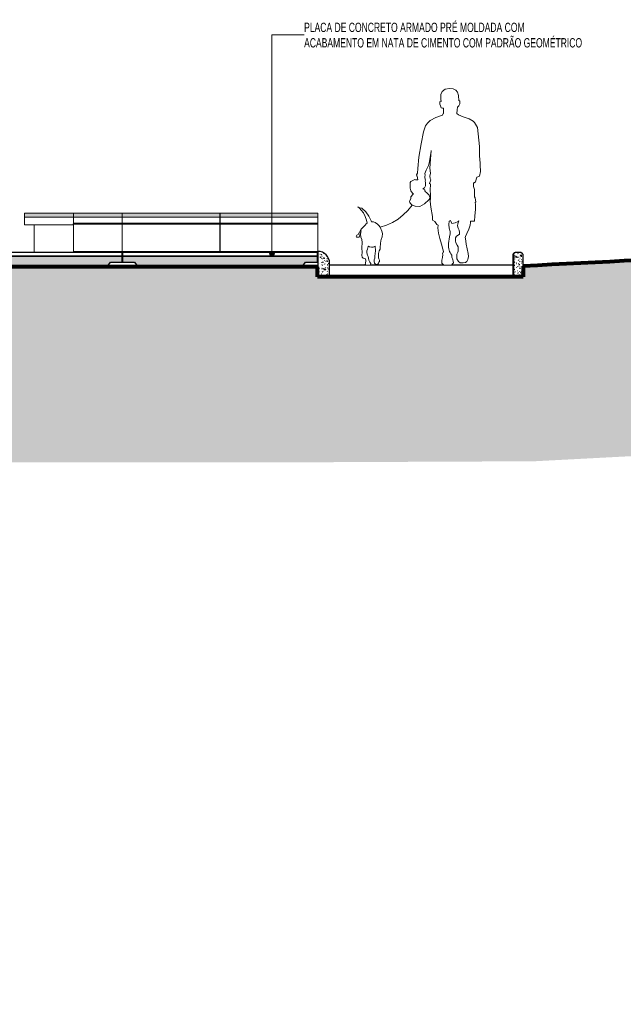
# Model space of a CAD drawing. Header units: millimetres. Extents: x -701667 to -666723, y 144647 to 155262.
# Tile 3 of 4: x -681795 to -675610, y 144647 to 154733. Entities that reach past the tile are written whole.
import ezdxf

# ---------------------------------------------------------------- set-up
doc = ezdxf.new("R2010")
doc.units = ezdxf.units.MM
for name, color, linetype, lineweight in [('A-ANNO-IDEN', 131, 'Continuous', 5), ('A-DETL', 90, 'Continuous', 25), ('A-DETL-GENF', 92, 'Continuous', 5), ('A-FLOR', 192, 'Continuous', 5), ('A-FLOR-PATT', 8, 'Continuous', 25), ('A-GENM', 13, 'Continuous', 15), ('I-FURN', 30, 'Continuous', 15)]:
    doc.layers.add(name, color=color, linetype=linetype, lineweight=lineweight)
doc.styles.add('Swis721 LtCn BT_2', font='swisscl.ttf', dxfattribs={"width": 0.9, "height": 95})
pattern_1 = [(50, (-690763.56, 148115.186), (72.87376, -6.37607), [7.62, -83.82]), (355, (-690763.56, 148115.186), (-14.097, 76.42244), [6.096, -67.056]), (100.451, (-690757.49, 148114.655), (58.77696, 70.04687), [6.476, -71.236]), (46.184, (-690763.56, 148135.51), (108.4314, -16.81745), [11.43, -125.73]), (96.636, (-690754.53, 148134.1), (94.961, 98.9709), [9.714, -106.854]), (351.184, (-690763.56, 148135.51), (94.9623, 98.9702), [9.144, -100.584]), (21, (-690753.4, 148130.426), (60.64565, -40.90654), [7.62, -83.82]), (326, (-690753.4, 148130.426), (24.72083, 73.67493), [6.096, -67.056]), (71.451, (-690748.35, 148127.02), (85.3669, 32.76874), [6.476, -71.236]), (37.5, (-690763.562, 148115.186), (1.235525, 33.822432), [3.353, -62.89, 3.353, -64.719, -67.31]), (37.5, (-690763.562, 148115.186), (1.235525, 33.822432), [-134.315, 3.353, -63.957]), (7.5, (-690763.562, 148115.186), (26.72815, 40.07255), [3.353, -35.458, 3.353, -61.366, -25.654]), (7.5, (-690763.562, 148115.186), (26.72815, 40.07255), [-103.53, 3.353, -22.301]), (327.5, (-690786.22, 148115.186), (54.23632, -2.292117), [3.353, -22.047, 3.353, -75.895, -105.156]), (327.5, (-690786.22, 148115.186), (54.23632, -2.292117), [-104.648, 3.353, -101.803]), (317.5, (-690796.38, 148115.186), (59.25158, 10.17014), [3.353, -29.667, 3.353, -49.276, -74.676]), (317.5, (-690796.38, 148115.186), (59.25158, 10.17014), [-85.649, 3.353, -71.323])]

# ---------------------------------------------------------------- blocks, each defined once
blk = doc.blocks.new('_EST_ PLACA PISO ESTRUTURAL MEIO - _EST_ PLACA PISO ESTRUTURAL MEIO-3577490-TRECHO 3 - CALÇADA')
at = {"layer": 'A-GENM', "lineweight": 5}
h = blk.add_hatch(dxfattribs=at)
h.set_pattern_fill('FP3_20', color=256, style=0, pattern_type=2)
h.set_pattern_definition([(50, (-690763.562, 148115.186), (45.54636, -3.98493), [4.763, -52.388]), (355, (-690763.56, 148115.186), (-8.81056, 47.76465), [3.81, -41.91]), (100.451, (-690759.767, 148114.854), (36.73616, 43.77902), [4.048, -44.523]), (46.184, (-690763.56, 148127.886), (67.76954, -10.5103), [7.144, -78.581]), (96.636, (-690757.915, 148127.01), (59.35035, 61.85702), [6.071, -66.784]), (351.184, (-690763.56, 148127.886), (59.35144, 61.8565), [5.715, -62.865]), (21, (-690757.212, 148124.71), (37.90381, -25.56661), [4.762, -52.387]), (326, (-690757.21, 148124.71), (15.45087, 46.04735), [3.81, -41.91]), (71.451, (-690754.054, 148122.58), (53.35466, 20.47995), [4.048, -44.523]), (37.5, (-690763.562, 148115.186), (0.772385, 21.138372), [1.676, -39.726, 1.676, -40.869, -42.069]), (37.5, (-690763.562, 148115.186), (0.772385, 21.138372), [-83.947, 1.676, -40.392]), (7.5, (-690763.562, 148115.186), (16.704925, 25.04469), [1.676, -22.581, 1.676, -38.773, -16.034]), (7.5, (-690763.562, 148115.186), (16.704925, 25.04469), [-64.707, 1.676, -14.357]), (327.5, (-690777.723, 148115.186), (33.89791, -1.432708), [1.676, -14.199, 1.676, -47.854, -65.722]), (327.5, (-690777.723, 148115.186), (33.89791, -1.432708), [-65.405, 1.676, -64.046]), (317.5, (-690784.073, 148115.186), (37.03242, 6.35617), [1.676, -18.961, 1.676, -31.217, -46.673]), (317.5, (-690784.073, 148115.186), (37.03242, 6.35617), [-53.531, 1.676, -44.996])])
h.paths.add_polyline_path([(-679740, 152200), (-678900, 152200), (-678866, 152250), (-678745, 152250), (-678745, 152310), (-680740, 152310), (-680740, 152250), (-680618, 152250), (-680585, 152200), (-679745, 152200)], flags=0)
at = {"layer": 'A-GENM', "lineweight": 25}
for p, q in [((-680740, 152350), (-680740, 152310)), ((-680740, 152310), (-678745, 152310)), ((-678745, 152310), (-680740, 152310)), ((-680740, 152310), (-680740, 152250)), ((-679740, 152350), (-679745, 152350)), ((-678745, 152310), (-678745, 152350)), ((-678745, 152250), (-678745, 152310)), ((-680740, 152250), (-680618, 152250)), ((-680618, 152250), (-680585, 152200)), ((-678900, 152200), (-678866, 152250)), ((-678866, 152250), (-678745, 152250))]:
    blk.add_line(p, q, dxfattribs=at)
at = {"layer": 'A-GENM'}
for p, q in [((-678745, 152310), (-678745, 152310)), ((-678745, 152310), (-678745, 152310)), ((-678745, 152250), (-678745, 152250))]:
    blk.add_line(p, q, dxfattribs=at)
blk = doc.blocks.new('_EST_ PLACA PISO ESTRUTURAL MEIO - _EST_ PLACA PISO ESTRUTURAL MEIO-V39-TRECHO 3 - CALÇADA')
at = {"layer": 'A-GENM', "lineweight": 5}
h = blk.add_hatch(dxfattribs=at)
h.set_pattern_fill('FP3_21', color=256, style=0, pattern_type=2)
h.set_pattern_definition([(50, (-690763.562, 148115.186), (45.54636, -3.98493), [4.762, -52.387]), (355, (-690763.56, 148115.186), (-8.81056, 47.76465), [3.81, -41.91]), (100.451, (-690759.767, 148114.854), (36.73616, 43.77902), [4.048, -44.523]), (46.184, (-690763.56, 148127.886), (67.76954, -10.5103), [7.144, -78.581]), (96.636, (-690757.915, 148127.01), (59.35035, 61.85702), [6.071, -66.784]), (351.184, (-690763.56, 148127.886), (59.35144, 61.8565), [5.715, -62.865]), (21, (-690757.212, 148124.71), (37.90381, -25.56661), [4.763, -52.388]), (326, (-690757.21, 148124.71), (15.45087, 46.04735), [3.81, -41.91]), (71.451, (-690754.054, 148122.58), (53.35466, 20.47995), [4.048, -44.523]), (37.5, (-690763.562, 148115.186), (0.772385, 21.138372), [1.676, -39.726, 1.676, -40.869, -42.069]), (37.5, (-690763.562, 148115.186), (0.772385, 21.138372), [-83.947, 1.676, -40.392]), (7.5, (-690763.562, 148115.186), (16.704925, 25.04469), [1.676, -22.581, 1.676, -38.773, -16.034]), (7.5, (-690763.562, 148115.186), (16.704925, 25.04469), [-64.706, 1.676, -14.357]), (327.5, (-690777.723, 148115.186), (33.89791, -1.432708), [1.676, -14.199, 1.676, -47.854, -65.722]), (327.5, (-690777.723, 148115.186), (33.89791, -1.432708), [-65.405, 1.676, -64.046]), (317.5, (-690784.073, 148115.186), (37.03242, 6.35617), [1.676, -18.961, 1.676, -31.217, -46.673]), (317.5, (-690784.073, 148115.186), (37.03242, 6.35617), [-53.531, 1.676, -44.996])])
h.paths.add_polyline_path([(-681983, 152200), (-680900, 152200), (-680866, 152250), (-680745, 152250), (-680745, 152310), (-682740, 152310), (-682740, 152250), (-682616, 152250), (-682616, 152247), (-682585, 152200), (-682517, 152200)], flags=0)
at = {"layer": 'A-GENM', "lineweight": 25}
for p, q in [((-681245, 152350), (-682740, 152350)), ((-682740, 152350), (-682740, 152310)), ((-682740, 152310), (-680745, 152310)), ((-680745, 152310), (-682740, 152310)), ((-682740, 152310), (-682740, 152250)), ((-680745, 152310), (-680745, 152350)), ((-680745, 152250), (-680745, 152310)), ((-682740, 152250), (-682618, 152250)), ((-682618, 152250), (-682585, 152200)), ((-680900, 152200), (-680866, 152250)), ((-680866, 152250), (-680745, 152250))]:
    blk.add_line(p, q, dxfattribs=at)
at = {"layer": 'A-GENM'}
for p, q in [((-680745, 152310), (-680745, 152310)), ((-680745, 152310), (-680745, 152310)), ((-680745, 152250), (-680745, 152250))]:
    blk.add_line(p, q, dxfattribs=at)
blk = doc.blocks.new('_URB_ BANCO PRAÇA - _URB_ BANCO PRAÇA-4220706-TRECHO 3 - CALÇADA')
at = {"layer": 'I-FURN'}
for points in [[(-680745, 152710), (-679745, 152710), (-679745, 152750), (-680745, 152750), (-680745, 152713)], [(-679745, 152710), (-679745, 152710), (-679745, 152713)]]:
    blk.add_hatch(color=256, dxfattribs=at).paths.add_polyline_path(points, flags=0)
for p, q in [((-680745, 152710), (-680745, 152750)), ((-680745, 152750), (-679745, 152750)), ((-680745, 152650), (-680745, 152710)), ((-680745, 152710), (-679745, 152710)), ((-680745, 152710), (-679745, 152710)), ((-679745, 152750), (-679745, 152750)), ((-679745, 152750), (-679745, 152710)), ((-679745, 152710), (-679745, 152750)), ((-679745, 152710), (-679745, 152710)), ((-679745, 152710), (-679745, 152650)), ((-679745, 152650), (-679745, 152710)), ((-679745, 152710), (-679745, 152710)), ((-680745, 152650), (-679745, 152650)), ((-680745, 152650), (-679745, 152650)), ((-679745, 152640), (-680745, 152640)), ((-679745, 152650), (-679745, 152650)), ((-679745, 152650), (-679745, 152350)), ((-679745, 152650), (-679745, 152640)), ((-679745, 152631), (-679745, 152650)), ((-679745, 152640), (-679745, 152640)), ((-679745, 152640), (-679745, 152360)), ((-679745, 152631), (-679745, 152631)), ((-679745, 152360), (-680745, 152360)), ((-679745, 152350), (-680745, 152350)), ((-679745, 152360), (-679745, 152360)), ((-679745, 152360), (-679745, 152350))]:
    blk.add_line(p, q, dxfattribs=at)
blk = doc.blocks.new('_URB_ BANCO PRAÇA - _URB_ BANCO PRAÇA-4220705-TRECHO 3 - CALÇADA')
at = {"layer": 'I-FURN'}
for points in [[(-681245, 152710), (-681245, 152750), (-681745, 152750), (-681745, 152710), (-681251, 152710)], [(-681245, 152710), (-680745, 152710), (-680745, 152750), (-681245, 152750), (-681245, 152710)]]:
    blk.add_hatch(color=256, dxfattribs=at).paths.add_polyline_path(points, flags=0)
for p, q in [((-681745, 152710), (-681745, 152750)), ((-681745, 152750), (-681245, 152750)), ((-681745, 152631), (-681745, 152710)), ((-681745, 152710), (-681245, 152710)), ((-681245, 152710), (-681745, 152710)), ((-681245, 152750), (-680745, 152750)), ((-681245, 152750), (-681245, 152710)), ((-681245, 152710), (-680745, 152710)), ((-681245, 152710), (-681245, 152650)), ((-681245, 152710), (-680745, 152710)), ((-680745, 152750), (-680745, 152710)), ((-680745, 152710), (-680745, 152650)), ((-681251, 152631), (-681745, 152631)), ((-681645, 152350), (-681645, 152631)), ((-681245, 152650), (-681251, 152631)), ((-681251, 152631), (-681245, 152631)), ((-681245, 152640), (-681245, 152650)), ((-681245, 152650), (-680745, 152650)), ((-681245, 152650), (-680745, 152650)), ((-681245, 152650), (-681245, 152650)), ((-681245, 152360), (-681245, 152640)), ((-680745, 152640), (-681245, 152640)), ((-680745, 152650), (-680745, 152640)), ((-680745, 152640), (-680745, 152360)), ((-681245, 152350), (-681245, 152360)), ((-680745, 152360), (-681245, 152360)), ((-680745, 152350), (-681245, 152350)), ((-680745, 152360), (-680745, 152350))]:
    blk.add_line(p, q, dxfattribs=at)
blk = doc.blocks.new('_URB_ BANCO PRAÇA - _URB_ BANCO PRAÇA-4220708-TRECHO 3 - CALÇADA')
at = {"layer": 'I-FURN'}
for points in [[(-679740, 152710), (-678740, 152710), (-678740, 152750), (-679740, 152750), (-679740, 152710)], [(-678740, 152710), (-678740, 152710), (-678740, 152710)]]:
    blk.add_hatch(color=256, dxfattribs=at).paths.add_polyline_path(points, flags=0)
for p, q in [((-679740, 152710), (-679740, 152750)), ((-679740, 152750), (-678740, 152750)), ((-679740, 152650), (-679740, 152710)), ((-679740, 152710), (-678740, 152710)), ((-679740, 152710), (-678740, 152710)), ((-678740, 152750), (-678740, 152750)), ((-678740, 152750), (-678740, 152710)), ((-678740, 152710), (-678740, 152750)), ((-678740, 152710), (-678740, 152710)), ((-678740, 152710), (-678740, 152650)), ((-678740, 152650), (-678740, 152710)), ((-678740, 152710), (-678740, 152710)), ((-679740, 152640), (-679740, 152650)), ((-679740, 152650), (-678740, 152650)), ((-679740, 152650), (-678740, 152650)), ((-679740, 152360), (-679740, 152640)), ((-678740, 152640), (-679740, 152640)), ((-678740, 152650), (-678740, 152650)), ((-678740, 152650), (-678740, 152360)), ((-678740, 152650), (-678740, 152640)), ((-678740, 152631), (-678740, 152650)), ((-678740, 152650), (-678740, 152650)), ((-678740, 152640), (-678740, 152640)), ((-678740, 152640), (-678740, 152360)), ((-678740, 152631), (-678740, 152631)), ((-679740, 152350), (-679740, 152360)), ((-678740, 152360), (-679740, 152360)), ((-678740, 152350), (-679740, 152350))]:
    blk.add_line(p, q, dxfattribs=at)
blk = doc.blocks.new('MEIO FIO - MEIO FIO-3929984-TRECHO 3 - CALÇADA')
at = {"layer": 'A-FLOR-PATT', "lineweight": 5}
h = blk.add_hatch(dxfattribs=at)
h.set_pattern_fill('FP3_19', color=256, style=0, pattern_type=2)
h.set_pattern_definition(pattern_1)
h.paths.add_polyline_path([(-676737, 152110), (-676638, 152110), (-676638, 152207), (-676637, 152207), (-676637, 152320), (-676638, 152327), (-676640, 152333), (-676644, 152339), (-676649, 152343), (-676654, 152347), (-676661, 152349), (-676667, 152350), (-676709, 152350), (-676714, 152349), (-676720, 152347), (-676726, 152343), (-676731, 152339), (-676734, 152333), (-676737, 152327), (-676737, 152320), (-676737, 152259)], flags=0)
at = {"layer": 'A-FLOR'}
for p, q in [((-676743, 152320), (-676743, 152110)), ((-676707, 152350), (-676713, 152350))]:
    blk.add_line(p, q, dxfattribs=at)
at = {"layer": 'A-FLOR', "lineweight": 25}
for p, q in [((-676737, 152320), (-676737, 152110)), ((-676667, 152350), (-676707, 152350)), ((-676637, 152207), (-676637, 152320)), ((-676737, 152110), (-676638, 152110))]:
    blk.add_line(p, q, dxfattribs=at)
at = {"layer": 'A-FLOR', "flags": 128}
blk.add_lwpolyline([(-676743, 152320), (-676743, 152321), (-676743, 152322), (-676743, 152324), (-676743, 152325), (-676742, 152326), (-676742, 152327), (-676742, 152328), (-676741, 152329), (-676741, 152331), (-676741, 152332), (-676740, 152333), (-676740, 152334), (-676739, 152335), (-676738, 152336), (-676738, 152337), (-676737, 152338), (-676736, 152339), (-676736, 152340), (-676735, 152341), (-676734, 152342), (-676733, 152342), (-676732, 152343), (-676731, 152344), (-676730, 152345), (-676729, 152345), (-676728, 152346), (-676727, 152346), (-676726, 152347), (-676725, 152348), (-676724, 152348), (-676723, 152348), (-676722, 152349), (-676720, 152349), (-676719, 152349), (-676718, 152350), (-676717, 152350), (-676716, 152350), (-676715, 152350), (-676713, 152350), (-676713, 152350)], dxfattribs=at)
at = {"layer": 'A-FLOR', "lineweight": 25}
for points in [[(-676707, 152350), (-676710, 152350), (-676714, 152349), (-676720, 152347), (-676726, 152344), (-676732, 152338), (-676735, 152332), (-676737, 152325), (-676737, 152322), (-676737, 152320)], [(-676637, 152320), (-676637, 152322), (-676638, 152327), (-676640, 152333), (-676644, 152339), (-676649, 152344), (-676656, 152348), (-676662, 152350), (-676666, 152350), (-676667, 152350)]]:
    blk.add_open_spline(points, degree=3, knots=[0, 0, 0, 0, 0.142857, 0.285714, 0.428571, 0.571429, 0.785714, 0.892857, 1, 1, 1, 1], dxfattribs=at)
blk = doc.blocks.new('_HUM_ FIGURAS HUMANAS - mann_hund-3635075-TRECHO 3 - CALÇADA')
at = {"layer": 'A-DETL-GENF'}
for p, q in [((-677435, 154020), (-677465, 153998)), ((-677391, 154028), (-677435, 154020)), ((-677355, 154025), (-677391, 154028)), ((-677327, 154010), (-677355, 154025)), ((-677479, 153968), (-677481, 153920)), ((-677481, 153920), (-677476, 153895)), ((-677465, 153998), (-677479, 153968)), ((-677309, 153990), (-677327, 154010)), ((-677300, 153955), (-677309, 153990)), ((-677297, 153902), (-677300, 153955)), ((-677486, 153897), (-677490, 153890)), ((-677490, 153890), (-677489, 153868)), ((-677489, 153868), (-677482, 153851)), ((-677476, 153895), (-677486, 153897)), ((-677482, 153851), (-677475, 153832)), ((-677475, 153832), (-677464, 153827)), ((-677464, 153827), (-677454, 153826)), ((-677454, 153826), (-677452, 153786)), ((-677315, 153773), (-677312, 153811)), ((-677312, 153811), (-677308, 153836)), ((-677308, 153836), (-677303, 153844)), ((-677303, 153844), (-677295, 153851)), ((-677291, 153904), (-677297, 153902)), ((-677295, 153851), (-677287, 153873)), ((-677285, 153901), (-677291, 153904)), ((-677287, 153873), (-677284, 153891)), ((-677284, 153891), (-677285, 153901)), ((-677532, 153730), (-677591, 153699)), ((-677462, 153755), (-677532, 153730)), ((-677457, 153772), (-677462, 153755)), ((-677453, 153772), (-677457, 153772)), ((-677452, 153786), (-677453, 153772)), ((-677299, 153759), (-677315, 153773)), ((-677275, 153749), (-677299, 153759)), ((-677251, 153738), (-677275, 153749)), ((-677190, 153717), (-677251, 153738)), ((-677148, 153695), (-677190, 153717)), ((-677636, 153645), (-677657, 153583)), ((-677618, 153673), (-677636, 153645)), ((-677591, 153699), (-677618, 153673)), ((-677139, 153685), (-677148, 153695)), ((-677135, 153680), (-677139, 153685)), ((-677106, 153630), (-677135, 153680)), ((-677085, 153435), (-677106, 153630)), ((-677657, 153583), (-677681, 153463)), ((-677681, 153463), (-677706, 153326)), ((-677084, 153339), (-677085, 153435)), ((-677706, 153326), (-677715, 153208)), ((-677596, 153281), (-677589, 153324)), ((-677589, 153324), (-677579, 153388)), ((-677578, 153394), (-677585, 153305)), ((-677579, 153388), (-677578, 153394)), ((-677077, 153264), (-677084, 153339)), ((-677715, 153208), (-677720, 153162)), ((-677630, 153193), (-677608, 153238)), ((-677608, 153238), (-677596, 153281)), ((-677585, 153305), (-677592, 153211)), ((-677592, 153211), (-677587, 153162)), ((-677076, 153244), (-677077, 153264)), ((-677074, 153179), (-677076, 153244)), ((-677720, 153162), (-677731, 153143)), ((-677731, 153143), (-677726, 153133)), ((-677726, 153133), (-677723, 153130)), ((-677723, 153130), (-677717, 153092)), ((-677645, 153159), (-677630, 153193)), ((-677641, 153139), (-677645, 153159)), ((-677645, 153112), (-677643, 153127)), ((-677637, 153091), (-677645, 153112)), ((-677643, 153127), (-677641, 153139)), ((-677587, 153162), (-677593, 153130)), ((-677593, 153130), (-677588, 153105)), ((-677588, 153105), (-677583, 153092)), ((-677126, 153073), (-677114, 153111)), ((-677114, 153111), (-677111, 153119)), ((-677111, 153119), (-677084, 153131)), ((-677084, 153131), (-677074, 153179)), ((-677786, 153076), (-677794, 153064)), ((-677794, 153064), (-677794, 153008)), ((-677794, 153008), (-677788, 152980)), ((-677773, 153083), (-677786, 153076)), ((-677748, 153097), (-677773, 153083)), ((-677740, 153092), (-677748, 153097)), ((-677717, 153092), (-677740, 153092)), ((-677664, 153000), (-677647, 153010)), ((-677647, 153010), (-677637, 153033)), ((-677642, 153084), (-677637, 153091)), ((-677638, 153063), (-677642, 153084)), ((-677637, 153033), (-677638, 153063)), ((-677583, 153092), (-677595, 153056)), ((-677595, 153056), (-677585, 153048)), ((-677585, 153048), (-677588, 152986)), ((-677146, 153041), (-677145, 153063)), ((-677144, 153024), (-677146, 153041)), ((-677145, 153063), (-677137, 153063)), ((-677136, 152993), (-677144, 153024)), ((-677137, 153063), (-677126, 153073)), ((-677788, 152980), (-677770, 152955)), ((-677766, 152941), (-677788, 152917)), ((-677788, 152917), (-677788, 152897)), ((-677770, 152955), (-677761, 152946)), ((-677761, 152946), (-677766, 152941)), ((-677643, 152990), (-677664, 153000)), ((-677645, 152980), (-677643, 152990)), ((-677636, 152971), (-677645, 152980)), ((-677626, 152962), (-677636, 152971)), ((-677598, 152935), (-677626, 152962)), ((-677604, 152888), (-677589, 152906)), ((-677589, 152906), (-677598, 152935)), ((-677586, 152904), (-677591, 152874)), ((-677588, 152986), (-677587, 152939)), ((-677587, 152939), (-677586, 152904)), ((-677135, 152919), (-677136, 152993)), ((-677127, 152907), (-677135, 152919)), ((-677122, 152864), (-677127, 152907)), ((-678311, 152806), (-678330, 152816)), ((-678330, 152816), (-678315, 152801)), ((-678288, 152801), (-678311, 152806)), ((-677817, 152780), (-677774, 152832)), ((-677788, 152897), (-677801, 152874)), ((-677801, 152874), (-677797, 152862)), ((-677797, 152862), (-677792, 152850)), ((-677792, 152850), (-677774, 152832)), ((-677774, 152832), (-677743, 152824)), ((-677743, 152824), (-677696, 152819)), ((-677696, 152819), (-677648, 152847)), ((-677648, 152847), (-677604, 152888)), ((-677591, 152874), (-677582, 152813)), ((-677582, 152813), (-677565, 152716)), ((-677125, 152836), (-677129, 152864)), ((-677129, 152864), (-677122, 152864)), ((-677124, 152790), (-677125, 152836)), ((-678315, 152801), (-678295, 152782)), ((-678295, 152782), (-678274, 152755)), ((-678250, 152766), (-678288, 152801)), ((-678274, 152755), (-678255, 152718)), ((-678255, 152718), (-678240, 152678)), ((-678217, 152719), (-678250, 152766)), ((-678194, 152672), (-678217, 152719)), ((-677918, 152691), (-677865, 152733)), ((-677865, 152733), (-677817, 152780)), ((-677565, 152716), (-677567, 152681)), ((-677136, 152669), (-677133, 152724)), ((-677133, 152724), (-677124, 152790)), ((-678257, 152629), (-678296, 152587)), ((-678245, 152641), (-678257, 152629)), ((-678235, 152649), (-678245, 152641)), ((-678240, 152678), (-678235, 152649)), ((-678190, 152664), (-678194, 152672)), ((-678186, 152664), (-678190, 152664)), ((-678169, 152662), (-678186, 152664)), ((-678152, 152655), (-678169, 152662)), ((-678130, 152639), (-678152, 152655)), ((-678116, 152625), (-678130, 152639)), ((-678102, 152608), (-678116, 152625)), ((-678102, 152608), (-678038, 152629)), ((-678083, 152567), (-678102, 152608)), ((-678038, 152629), (-677976, 152656)), ((-677976, 152656), (-677918, 152691)), ((-677567, 152681), (-677542, 152666)), ((-677542, 152666), (-677522, 152634)), ((-677522, 152634), (-677506, 152630)), ((-677506, 152630), (-677510, 152600)), ((-677510, 152600), (-677505, 152545)), ((-677399, 152634), (-677396, 152668)), ((-677394, 152599), (-677399, 152634)), ((-677396, 152668), (-677380, 152676)), ((-677386, 152562), (-677394, 152599)), ((-677380, 152676), (-677371, 152653)), ((-677371, 152653), (-677369, 152646)), ((-677369, 152646), (-677334, 152653)), ((-677334, 152653), (-677302, 152667)), ((-677305, 152643), (-677308, 152621)), ((-677308, 152621), (-677304, 152599)), ((-677297, 152672), (-677305, 152643)), ((-677304, 152599), (-677293, 152577)), ((-677302, 152667), (-677297, 152672)), ((-677193, 152587), (-677181, 152627)), ((-677181, 152627), (-677177, 152657)), ((-677177, 152657), (-677177, 152668)), ((-677177, 152668), (-677168, 152668)), ((-677168, 152668), (-677152, 152668)), ((-677152, 152668), (-677136, 152669)), ((-678339, 152527), (-678348, 152513)), ((-678348, 152513), (-678344, 152504)), ((-678344, 152504), (-678329, 152505)), ((-678326, 152534), (-678339, 152527)), ((-678329, 152505), (-678317, 152506)), ((-678296, 152587), (-678326, 152534)), ((-678317, 152506), (-678307, 152541)), ((-678307, 152541), (-678298, 152573)), ((-678298, 152573), (-678302, 152535)), ((-678302, 152535), (-678299, 152504)), ((-678299, 152504), (-678289, 152482)), ((-678091, 152480), (-678081, 152509)), ((-678078, 152542), (-678083, 152567)), ((-678081, 152509), (-678078, 152542)), ((-677505, 152545), (-677492, 152492)), ((-677400, 152441), (-677391, 152508)), ((-677391, 152508), (-677385, 152539)), ((-677385, 152539), (-677386, 152562)), ((-677320, 152515), (-677330, 152497)), ((-677292, 152532), (-677320, 152515)), ((-677293, 152577), (-677289, 152554)), ((-677289, 152534), (-677292, 152532)), ((-677289, 152554), (-677289, 152534)), ((-677231, 152502), (-677228, 152514)), ((-677228, 152491), (-677231, 152502)), ((-677228, 152514), (-677213, 152542)), ((-677213, 152542), (-677193, 152587)), ((-678289, 152482), (-678285, 152451)), ((-678285, 152451), (-678288, 152397)), ((-678231, 152384), (-678226, 152409)), ((-678226, 152409), (-678221, 152413)), ((-678221, 152413), (-678210, 152405)), ((-678210, 152405), (-678192, 152402)), ((-678192, 152402), (-678174, 152404)), ((-678174, 152404), (-678152, 152414)), ((-678152, 152414), (-678151, 152364)), ((-678103, 152384), (-678100, 152401)), ((-678100, 152401), (-678097, 152440)), ((-678097, 152440), (-678096, 152468)), ((-678096, 152468), (-678091, 152480)), ((-677492, 152492), (-677473, 152434)), ((-677473, 152434), (-677460, 152382)), ((-677400, 152402), (-677400, 152441)), ((-677398, 152387), (-677400, 152402)), ((-677330, 152497), (-677331, 152469)), ((-677331, 152469), (-677325, 152447)), ((-677325, 152447), (-677312, 152423)), ((-677312, 152423), (-677304, 152405)), ((-677304, 152405), (-677302, 152362)), ((-677220, 152433), (-677228, 152491)), ((-677200, 152337), (-677220, 152433)), ((-678286, 152349), (-678289, 152321)), ((-678289, 152321), (-678287, 152300)), ((-678288, 152397), (-678286, 152349)), ((-678287, 152300), (-678277, 152289)), ((-678238, 152364), (-678231, 152384)), ((-678238, 152344), (-678238, 152364)), ((-678232, 152321), (-678238, 152344)), ((-678223, 152306), (-678232, 152321)), ((-678222, 152290), (-678223, 152306)), ((-678151, 152364), (-678155, 152311)), ((-678155, 152311), (-678155, 152291)), ((-678119, 152295), (-678117, 152339)), ((-678117, 152339), (-678113, 152366)), ((-678113, 152366), (-678103, 152384)), ((-677462, 152297), (-677470, 152271)), ((-677458, 152345), (-677462, 152336)), ((-677462, 152336), (-677459, 152327)), ((-677459, 152327), (-677462, 152297)), ((-677460, 152382), (-677453, 152359)), ((-677455, 152346), (-677458, 152345)), ((-677452, 152355), (-677455, 152356)), ((-677455, 152356), (-677455, 152346)), ((-677453, 152359), (-677452, 152355)), ((-677396, 152371), (-677398, 152387)), ((-677391, 152360), (-677396, 152371)), ((-677385, 152349), (-677391, 152360)), ((-677378, 152335), (-677385, 152349)), ((-677368, 152320), (-677378, 152335)), ((-677366, 152301), (-677368, 152320)), ((-677358, 152272), (-677366, 152301)), ((-677316, 152333), (-677317, 152311)), ((-677317, 152311), (-677315, 152285)), ((-677307, 152351), (-677316, 152333)), ((-677302, 152362), (-677307, 152351)), ((-677203, 152278), (-677197, 152307)), ((-677197, 152307), (-677200, 152337)), ((-678277, 152289), (-678265, 152286)), ((-678265, 152286), (-678253, 152285)), ((-678253, 152237), (-678256, 152229)), ((-678256, 152229), (-678249, 152220)), ((-678253, 152285), (-678248, 152268)), ((-678248, 152268), (-678253, 152237)), ((-678249, 152220), (-678200, 152220)), ((-678218, 152269), (-678222, 152290)), ((-678207, 152249), (-678218, 152269)), ((-678198, 152236), (-678207, 152249)), ((-678200, 152221), (-678198, 152236)), ((-678200, 152220), (-678200, 152221)), ((-678155, 152291), (-678164, 152273)), ((-678164, 152273), (-678163, 152255)), ((-678163, 152255), (-678159, 152240)), ((-678159, 152240), (-678157, 152235)), ((-678157, 152235), (-678150, 152228)), ((-678150, 152228), (-678138, 152226)), ((-678138, 152226), (-678126, 152230)), ((-678126, 152230), (-678120, 152239)), ((-678120, 152239), (-678115, 152251)), ((-678115, 152284), (-678119, 152295)), ((-678108, 152271), (-678115, 152284)), ((-678115, 152251), (-678107, 152256)), ((-678107, 152256), (-678108, 152271)), ((-677470, 152271), (-677471, 152256)), ((-677471, 152256), (-677469, 152238)), ((-677469, 152238), (-677461, 152228)), ((-677461, 152228), (-677450, 152220)), ((-677450, 152220), (-677367, 152220)), ((-677367, 152220), (-677366, 152222)), ((-677366, 152222), (-677359, 152232)), ((-677359, 152232), (-677351, 152243)), ((-677355, 152260), (-677358, 152272)), ((-677351, 152243), (-677355, 152260)), ((-677315, 152285), (-677299, 152257)), ((-677299, 152257), (-677281, 152242)), ((-677281, 152242), (-677251, 152241)), ((-677251, 152241), (-677226, 152246)), ((-677226, 152246), (-677215, 152257)), ((-677215, 152257), (-677203, 152278))]:
    blk.add_line(p, q, dxfattribs=at)

msp = doc.modelspace()

# ---------------------------------------------------------------- hatches: boundary and pattern name
at = {"layer": 'A-ANNO-IDEN'}
h = msp.add_hatch(color=256, dxfattribs=at)
edge = h.paths.add_edge_path(flags=0)
edge.add_arc((-679210, 152337), 25, 0, 360)
at = {"layer": 'A-DETL-GENF'}
h = msp.add_hatch(dxfattribs=at)
h.set_pattern_fill('FP3_23', color=252, style=0, pattern_type=2)
h.set_pattern_definition([(315, (-690763.56, 148115.19), (224.5064, 0), [158.75, -158.75]), (315, (-690721.46, 148157.29), (224.5064, 0), [158.75, -158.75]), (315, (-690679.36, 148199.39), (224.5064, 0), [158.75, -158.75]), (45, (-690651.3, 148199.39), (0, 224.5064), [158.75, -158.75]), (45, (-690609.2, 148157.29), (0, 224.5064), [158.75, -158.75]), (45, (-690567.1, 148115.19), (0, 224.5064), [158.75, -158.75])])
h.paths.add_polyline_path([(-696445, 144647), (-695456, 144647), (-694355, 145161), (-693093, 146044), (-692484, 147100), (-689656, 147100), (-689656, 147400), (-689384, 147400), (-687914, 148283), (-685425, 149289), (-683854, 149769), (-682613, 150200), (-678743, 150200), (-676521, 150210), (-675532, 150262), (-674542, 150303), (-673552, 150331), (-672562, 150348), (-671572, 150353), (-670581, 150346), (-669927, 150333), (-669927, 152334), (-670632, 152346), (-671678, 152352), (-671690, 152352), (-671693, 152351), (-671704, 152348), (-671885, 152348), (-671895, 152351), (-672635, 152347), (-673637, 152330), (-674638, 152300), (-675638, 152259), (-676638, 152207), (-676638, 152100), (-678743, 152100), (-678743, 152200), (-682613, 152200), (-682613, 151400), (-682856, 151400), (-682856, 151769), (-684153, 151769), (-686093, 151176), (-688810, 150079), (-689939, 149400), (-691656, 149400), (-691656, 149100), (-693638, 149100), (-694603, 147428), (-695358, 146900), (-697352, 145970), (-698675, 144647), (-697352, 144647)], flags=0)
h = msp.add_hatch(dxfattribs=at)
h.set_pattern_fill('FP3_19', style=0, pattern_type=2)
h.set_pattern_definition(pattern_1)
h.paths.add_polyline_path([(-678740, 152100), (-678620, 152100), (-678620, 152240), (-678624, 152271), (-678636, 152300), (-678655, 152325), (-678680, 152344), (-678709, 152356), (-678740, 152360), (-678740, 152100)], flags=0)

# ---------------------------------------------------------------- linework, layer by layer
at = {"layer": 'A-ANNO-IDEN'}
for p, q in [((-679210, 154578), (-678881, 154578)), ((-679210, 152337), (-679210, 154578))]:
    msp.add_line(p, q, dxfattribs=at)
msp.add_circle((-679210, 152337), 25, dxfattribs=at)
at = {"layer": 'A-DETL'}
for p, q in [((-678740, 152360), (-678740, 152100)), ((-678620, 152100), (-678620, 152240))]:
    msp.add_line(p, q, dxfattribs=at)
at = {"layer": 'A-DETL', "lineweight": 80}
for p, q in [((-678743, 152200), (-682613, 152200)), ((-678743, 152100), (-678743, 152200)), ((-676638, 152207), (-676638, 152100)), ((-676638, 152100), (-678743, 152100))]:
    msp.add_line(p, q, dxfattribs=at)
at = {"layer": 'A-DETL'}
msp.add_arc((-678740, 152240), 120, 0, 90, dxfattribs=at)
at = {"layer": 'A-DETL', "lineweight": 80}
msp.add_arc((-671657, 67276), 85077, 90.15999, 93.35649, dxfattribs=at)
at = {"layer": 'A-FLOR'}
for q in [(-678743, 152200), (-678740, 152220)]:
    msp.add_line((-678743, 152220), q, dxfattribs=at)
at = {"layer": 'A-FLOR', "lineweight": 25}
for p, q in [((-678249, 152220), (-678620, 152220)), ((-677450, 152220), (-678200, 152220)), ((-676737, 152220), (-677367, 152220)), ((-676737, 152100), (-676737, 152220))]:
    msp.add_line(p, q, dxfattribs=at)

# ---------------------------------------------------------------- block references
at = {"layer": 'A-DETL-GENF'}
msp.add_blockref('_HUM_ FIGURAS HUMANAS - mann_hund-3635075-TRECHO 3 - CALÇADA', (0, 0), dxfattribs=at)
at = {"layer": 'A-FLOR'}
msp.add_blockref('MEIO FIO - MEIO FIO-3929984-TRECHO 3 - CALÇADA', (0, 0), dxfattribs=at)
at = {"layer": 'A-GENM'}
for name in ['_EST_ PLACA PISO ESTRUTURAL MEIO - _EST_ PLACA PISO ESTRUTURAL MEIO-V39-TRECHO 3 - CALÇADA', '_EST_ PLACA PISO ESTRUTURAL MEIO - _EST_ PLACA PISO ESTRUTURAL MEIO-3577490-TRECHO 3 - CALÇADA']:
    msp.add_blockref(name, (0, 0), dxfattribs=at)
at = {"layer": 'I-FURN'}
for name in ['_URB_ BANCO PRAÇA - _URB_ BANCO PRAÇA-4220705-TRECHO 3 - CALÇADA', '_URB_ BANCO PRAÇA - _URB_ BANCO PRAÇA-4220706-TRECHO 3 - CALÇADA', '_URB_ BANCO PRAÇA - _URB_ BANCO PRAÇA-4220708-TRECHO 3 - CALÇADA']:
    msp.add_blockref(name, (0, 0), dxfattribs=at)

# ---------------------------------------------------------------- texts
at = {"layer": 'A-ANNO-IDEN', "char_height": 95, "attachment_point": 1, "style": 'Swis721 LtCn BT_2'}
for s, insert, width in [('PLACA DE CONCRETO ARMADO PRÉ MOLDADA COM', (-678881, 154702), 2792.28), ('ACABAMENTO EM NATA DE CIMENTO COM PADRÃO GEOMÉTRICO', (-678881, 154544), 3506.58)]:
    msp.add_mtext(s, dxfattribs=dict(at, insert=insert, width=width))

doc.saveas('drawing.dxf')
